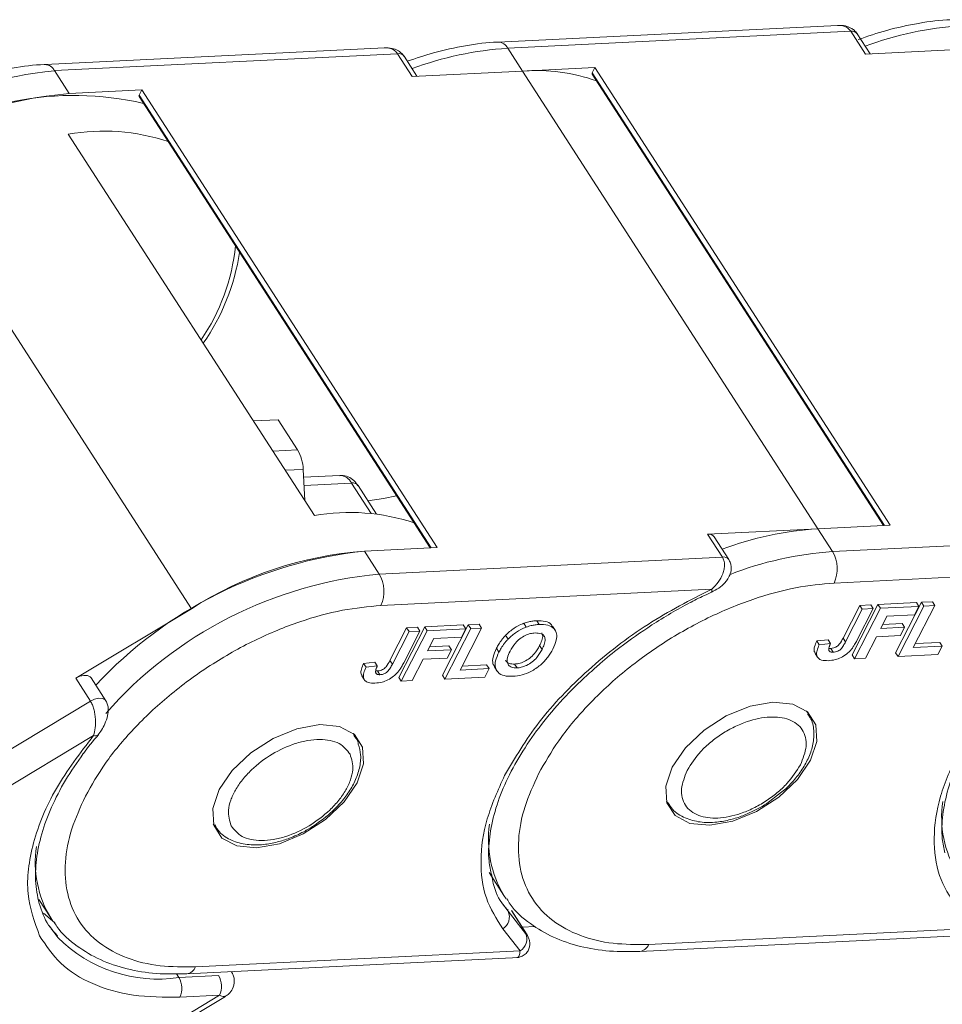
# Model space of a CAD drawing. Header units: millimetres. Extents: x 3187 to 3689, y -339 to 12.
# Tile 24 of 33: x 3490 to 3519, y -46 to -15. Entities that reach past the tile are written whole.
import ezdxf

# ---------------------------------------------------------------- set-up
doc = ezdxf.new("R2010")
doc.units = ezdxf.units.MM

msp = doc.modelspace()

# ---------------------------------------------------------------- linework, layer by layer
at = {"color": 7, "linetype": 'Continuous', "lineweight": 15}
for p, q in [((3515.958, -14.964), (3505.213, -15.496)), ((3505.51, -15.688), (3516.374, -15.15)), ((3516.374, -15.15), (3516.841, -15.874)), ((3516.99, -15.867), (3516.579, -15.231)), ((3501.606, -15.675), (3490.861, -16.207)), ((3491.158, -16.398), (3502.021, -15.86)), ((3502.021, -15.86), (3502.489, -16.585)), ((3505.978, -16.412), (3505.51, -15.688)), ((3516.841, -15.874), (3520.33, -15.701)), ((3502.638, -16.577), (3502.227, -15.941)), ((3491.626, -17.123), (3491.158, -16.398)), ((3502.489, -16.585), (3505.978, -16.412)), ((3508.275, -16.298), (3505.978, -16.412)), ((3505.978, -16.412), (3515.329, -30.9)), ((3508.188, -16.507), (3517.412, -30.797)), ((3508.275, -16.298), (3508.19, -16.463)), ((3517.441, -30.796), (3508.19, -16.463)), ((3517.626, -30.787), (3508.275, -16.298)), ((3493.922, -17.009), (3491.626, -17.123)), ((3493.922, -17.009), (3493.838, -17.174)), ((3503.274, -31.497), (3493.922, -17.009)), ((3493.836, -17.218), (3503.059, -31.508)), ((3503.089, -31.506), (3493.838, -17.174)), ((3499.388, -30.482), (3491.595, -18.409)), ((3486.142, -18.944), (3495.493, -33.432)), ((3497.456, -27.488), (3498.237, -27.45)), ((3498.855, -28.407), (3498.237, -27.45)), ((3498.074, -28.446), (3498.855, -28.407)), ((3499.035, -29.021), (3498.463, -29.049)), ((3499.084, -30.011), (3499.035, -29.021)), ((3500.195, -29.213), (3499.047, -29.27)), ((3499.06, -29.527), (3500.567, -29.453)), ((3500.567, -29.453), (3501.191, -30.42)), ((3501.355, -30.437), (3500.772, -29.534)), ((3515.329, -30.9), (3517.626, -30.787)), ((3515.329, -30.9), (3511.84, -31.073)), ((3511.84, -31.073), (3512.308, -31.797)), ((3512.513, -31.878), (3512.046, -31.154)), ((3515.797, -31.625), (3515.329, -30.9)), ((3526.66, -31.087), (3515.797, -31.625)), ((3500.977, -31.611), (3503.274, -31.497)), ((3501.445, -32.335), (3500.977, -31.611)), ((3512.308, -31.797), (3501.445, -32.335)), ((3512.509, -31.873), (3512.513, -31.878)), ((3515.846, -32.619), (3526.327, -32.1)), ((3501.494, -33.33), (3511.975, -32.811)), ((3516.132, -34.361), (3516.662, -33.326)), ((3516.416, -34.896), (3517.236, -33.298)), ((3516.662, -33.326), (3517.007, -33.309)), ((3516.662, -33.326), (3516.74, -33.447)), ((3517.007, -33.309), (3517.085, -33.43)), ((3517.236, -33.298), (3518.455, -33.238)), ((3517.236, -33.298), (3517.314, -33.419)), ((3517.794, -34.828), (3518.614, -33.23)), ((3517.872, -34.949), (3518.692, -33.35)), ((3519.037, -33.333), (3518.354, -34.665)), ((3518.455, -33.238), (3518.533, -33.358)), ((3518.614, -33.23), (3518.959, -33.213)), ((3518.614, -33.23), (3518.692, -33.35)), ((3518.692, -33.35), (3519.037, -33.333)), ((3518.959, -33.213), (3519.037, -33.333)), ((3495.493, -33.432), (3491.83, -35.635)), ((3516.21, -34.482), (3516.74, -33.447)), ((3516.494, -35.017), (3517.314, -33.419)), ((3517.085, -33.43), (3516.568, -34.438)), ((3516.74, -33.447), (3517.085, -33.43)), ((3517.314, -33.419), (3518.533, -33.358)), ((3518.396, -33.625), (3517.522, -33.668)), ((3518.533, -33.358), (3518.396, -33.625)), ((3502.883, -34.009), (3504.102, -33.948)), ((3503.442, -35.539), (3504.262, -33.94)), ((3504.102, -33.948), (3504.18, -34.069)), ((3504.262, -33.94), (3504.607, -33.923)), ((3504.262, -33.94), (3504.34, -34.061)), ((3504.607, -33.923), (3504.685, -34.044)), ((3506.02, -33.894), (3506.098, -34.015)), ((3506.43, -33.813), (3506.508, -33.934)), ((3517.522, -33.668), (3517.322, -34.057)), ((3517.388, -33.929), (3518.003, -33.899)), ((3518.003, -33.899), (3518.081, -34.02)), ((3501.779, -35.071), (3502.31, -34.037)), ((3501.857, -35.192), (3502.388, -34.158)), ((3502.063, -35.607), (3502.883, -34.009)), ((3502.141, -35.728), (3502.961, -34.129)), ((3502.733, -34.141), (3502.216, -35.148)), ((3502.31, -34.037), (3502.655, -34.02)), ((3502.31, -34.037), (3502.388, -34.158)), ((3502.388, -34.158), (3502.733, -34.141)), ((3502.655, -34.02), (3502.733, -34.141)), ((3502.883, -34.009), (3502.961, -34.129)), ((3502.961, -34.129), (3504.18, -34.069)), ((3503.52, -35.659), (3504.34, -34.061)), ((3504.685, -34.044), (3504.001, -35.376)), ((3504.18, -34.069), (3504.044, -34.335)), ((3504.34, -34.061), (3504.685, -34.044)), ((3505.445, -34.274), (3505.523, -34.395)), ((3507.011, -34.109), (3506.933, -33.989)), ((3517.945, -34.286), (3517.186, -34.324)), ((3517.322, -34.057), (3518.081, -34.02)), ((3518.081, -34.02), (3517.945, -34.286)), ((3503.17, -34.379), (3502.97, -34.768)), ((3504.044, -34.335), (3503.17, -34.379)), ((3506.599, -34.723), (3506.521, -34.602)), ((3515.3, -34.452), (3515.656, -34.415)), ((3515.3, -34.452), (3515.378, -34.573)), ((3515.734, -34.535), (3515.378, -34.573)), ((3515.656, -34.415), (3515.734, -34.535)), ((3516.21, -34.482), (3516.132, -34.361)), ((3517.186, -34.324), (3516.839, -35)), ((3518.419, -34.537), (3519.196, -34.499)), ((3519.196, -34.499), (3519.274, -34.62)), ((3502.97, -34.768), (3503.729, -34.73)), ((3503.036, -34.64), (3503.651, -34.61)), ((3503.729, -34.73), (3503.592, -34.997)), ((3503.651, -34.61), (3503.729, -34.73)), ((3505.156, -34.684), (3505.234, -34.805)), ((3515.243, -34.846), (3515.321, -34.966)), ((3515.74, -34.69), (3515.818, -34.811)), ((3516.416, -34.896), (3516.494, -35.017)), ((3517.794, -34.828), (3517.872, -34.949)), ((3519.137, -34.886), (3517.872, -34.949)), ((3518.354, -34.665), (3519.274, -34.62)), ((3519.274, -34.62), (3519.137, -34.886)), ((3500.948, -35.163), (3501.303, -35.125)), ((3500.948, -35.163), (3501.026, -35.284)), ((3501.303, -35.125), (3501.381, -35.246)), ((3501.857, -35.192), (3501.779, -35.071)), ((3502.833, -35.034), (3502.486, -35.71)), ((3503.592, -34.997), (3502.833, -35.034)), ((3504.067, -35.248), (3504.844, -35.21)), ((3504.844, -35.21), (3504.921, -35.33)), ((3505.73, -35.186), (3505.808, -35.306)), ((3516.839, -35), (3516.494, -35.017)), ((3501.381, -35.246), (3501.026, -35.284)), ((3501.388, -35.401), (3501.465, -35.521)), ((3504.001, -35.376), (3504.921, -35.33)), ((3504.921, -35.33), (3504.785, -35.597)), ((3505.089, -35.277), (3505.167, -35.398)), ((3491.83, -35.635), (3492.297, -36.359)), ((3492.784, -36.347), (3492.317, -35.622)), ((3500.891, -35.556), (3500.969, -35.677)), ((3502.063, -35.607), (3502.141, -35.728)), ((3502.486, -35.71), (3502.141, -35.728)), ((3503.442, -35.539), (3503.52, -35.659)), ((3504.785, -35.597), (3503.52, -35.659)), ((3492.297, -36.359), (3480.892, -43.217)), ((3514.969, -36.668), (3515.019, -36.74)), ((3515.011, -36.728), (3514.977, -36.674)), ((3500.617, -37.379), (3500.659, -37.439)), ((3500.659, -37.439), (3500.624, -37.385)), ((3481.392, -44.062), (3492.396, -37.445)), ((3500.659, -37.439), (3500.701, -37.511)), ((3513.721, -39.597), (3514.152, -39.26)), ((3510.577, -39.594), (3510.538, -39.528)), ((3510.541, -39.538), (3510.575, -39.591)), ((3496.215, -40.29), (3496.186, -40.239)), ((3496.188, -40.248), (3496.223, -40.302)), ((3504.922, -41.786), (3505.39, -42.511)), ((3490.663, -42.641), (3491.037, -43.221)), ((3505.461, -42.616), (3505.39, -42.511)), ((3505.52, -43.013), (3505.359, -42.787)), ((3505.44, -42.889), (3505.52, -43.013)), ((3506.072, -43.712), (3505.52, -43.013)), ((3505.638, -42.998), (3505.629, -42.987)), ((3505.629, -42.987), (3506.097, -43.711)), ((3506.105, -43.722), (3505.638, -42.998)), ((3491.167, -43.383), (3490.808, -43.072)), ((3491.108, -43.326), (3491.037, -43.221)), ((3491.262, -43.838), (3491.006, -43.498)), ((3505.905, -44.264), (3505.354, -43.565)), ((3506.383, -43.493), (3505.97, -43.513)), ((3509.974, -44.063), (3520.258, -43.554)), ((3506.097, -43.711), (3506.105, -43.722)), ((3506.105, -43.722), (3506.108, -43.728)), ((3509.697, -44.283), (3520.222, -43.762)), ((3495.622, -44.773), (3505.905, -44.264)), ((3495.345, -44.994), (3505.87, -44.472)), ((3495.02, -44.988), (3495.099, -45.111)), ((3496.353, -45.049), (3495.099, -45.111)), ((3496.758, -44.924), (3496.765, -44.933)), ((3496.765, -44.933), (3496.759, -44.924)), ((3485.588, -52.162), (3496.384, -45.67)), ((3485.639, -52.282), (3496.578, -45.705)), ((3496.384, -45.67), (3495.13, -45.732))]:
    msp.add_line(p, q, dxfattribs=at)
at = {"color": 7, "linetype": 'Continuous', "lineweight": 15, "flags": 128}
for points in [[(3501.992, -29.854), (3501.578, -29.94), (3501.086, -30.019)], [(3511.956, -32.91), (3511.967, -32.907), (3511.977, -32.889), (3511.98, -32.857), (3511.975, -32.811)], [(3492.317, -35.622), (3492.285, -35.587), (3492.2, -35.548), (3492.087, -35.543), (3491.959, -35.573), (3491.83, -35.635)], [(3492.297, -36.359), (3492.427, -36.298), (3492.555, -36.268), (3492.667, -36.272), (3492.752, -36.311), (3492.786, -36.349)], [(3515.099, -38.232), (3514.683, -38.84), (3514.093, -39.399), (3513.387, -39.855), (3512.635, -40.162), (3511.91, -40.291), (3511.282, -40.229), (3510.814, -39.982), (3510.551, -39.575), (3510.519, -39.046), (3510.722, -38.449), (3511.138, -37.841), (3511.728, -37.282), (3512.433, -36.827), (3513.185, -36.52), (3513.911, -36.391), (3514.538, -36.453), (3515.006, -36.7), (3515.269, -37.107), (3515.301, -37.635), (3515.099, -38.232)], [(3500.747, -38.943), (3500.33, -39.551), (3499.741, -40.11), (3499.035, -40.565), (3498.283, -40.872), (3497.557, -41.001), (3496.93, -40.939), (3496.462, -40.693), (3496.199, -40.285), (3496.167, -39.757), (3496.369, -39.16), (3496.785, -38.552), (3497.375, -37.993), (3498.081, -37.538), (3498.833, -37.231), (3499.558, -37.102), (3500.186, -37.164), (3500.654, -37.41), (3500.917, -37.818), (3500.949, -38.346), (3500.747, -38.943)]]:
    msp.add_lwpolyline(points, dxfattribs=at)
at = {"color": 7, "linetype": 'Continuous', "lineweight": 15}
for centre, radius, start, end in [((3516.41, -15.358), 0.211, 36.974, 100.011), ((3520.568, -25.714), 10.76, 93.7576, 110.3133), ((3505.206, -15.833), 0.337, 25.5699, 88.933), ((3502.058, -16.069), 0.211, 36.974, 100.011), ((3506.216, -26.425), 10.76, 93.7576, 110.3133), ((3490.854, -16.544), 0.337, 25.5699, 88.933), ((3492.535, -29.815), 13.487, 95.8602, 137.1461), ((3506.422, -22.114), 5.719, 70.5478, 94.4516), ((3508.226, -16.487), 0.0433, 146.4779, 207.8845), ((3492.636, -29.332), 12.251, 94.7299, 122.0133), ((3491.769, -27.052), 9.869, 77.0902, 124.7637), ((3493.874, -17.197), 0.0433, 146.4779, 207.8845), ((3492.715, -24.819), 6.507, 71.748, 99.9081), ((3490.513, -21.295), 6.41, 325.553, 354.1508), ((3490.206, -21.092), 6.897, 325.1848, 351.1483), ((3497.766, -29.059), 1.27, 1.6929, 30.8826), ((3500.173, -29.655), 0.443, 27.2197, 87.1444), ((3500.599, -29.671), 0.221, 38.5302, 98.4549), ((3500.508, -36.893), 6.507, 71.748, 99.9081), ((3511.877, -31.281), 0.211, 36.974, 100.011), ((3516.035, -41.637), 10.76, 93.7576, 110.3133), ((3502.354, -45.028), 13.487, 95.8602, 137.1461), ((3501.831, -43.349), 11.77, 94.161, 122.5822), ((3512.344, -32.008), 0.214, 39.3326, 99.7639), ((3516.519, -42.469), 10.869, 93.8089, 111.4921), ((3514.862, -32.169), 1.082, 335.4428, 30.2318), ((3502.693, -45.503), 13.227, 95.4145, 138.5458), ((3500.51, -32.88), 1.082, 335.4428, 30.2318), ((3492.452, -37.329), 0.129, 244.0851, 313.3033), ((3522.675, -40.038), 3.422, 171.6495, 211.0055), ((3508.322, -40.748), 3.422, 171.6495, 211.0055), ((3493.97, -41.459), 3.422, 171.6495, 211.0055), ((3505.143, -43.2), 0.421, 299.9491, 26.4223), ((3494.437, -40.689), 4.471, 224.768, 278.5197), ((3505.695, -43.9), 0.421, 299.9491, 26.4223), ((3509.645, -43.932), 0.355, 278.726, 338.441), ((3495.292, -44.643), 0.355, 278.726, 338.441), ((3494.515, -45.451), 0.676, 335.4428, 30.2318), ((3495.769, -45.389), 0.676, 335.4428, 30.2318)]:
    msp.add_arc(centre, radius, start, end, dxfattribs=at)
for points, knots in [([(3519.565, -14.787), (3519.556, -14.787), (3519.225, -14.783), (3518.536, -14.89), (3517.555, -15.089), (3516.91, -15.312), (3516.608, -15.416)], [0, 0, 0, 0, 0.010168, 0.361832, 0.700648, 1, 1, 1, 1]), ([(3516.575, -15.225), (3516.546, -15.188), (3516.492, -15.118), (3516.366, -15.034), (3516.187, -14.966), (3516.039, -14.965), (3515.955, -14.964)], [0, 0, 0, 0, 0.206269, 0.38248, 0.648247, 1, 1, 1, 1]), ([(3516.374, -15.15), (3516.349, -15.118), (3516.297, -15.053), (3516.189, -14.994), (3516.074, -14.963), (3515.995, -14.965), (3515.958, -14.966)], [0, 0, 0, 0, 0.2590884, 0.5297243, 0.7801504, 1, 1, 1, 1]), ([(3505.212, -15.498), (3505.203, -15.498), (3504.873, -15.493), (3504.183, -15.601), (3503.228, -15.794), (3502.608, -16.007), (3502.331, -16.102)], [0, 0, 0, 0, 0.0104294, 0.3711195, 0.7186308, 1, 1, 1, 1]), ([(3502.223, -15.935), (3502.194, -15.898), (3502.14, -15.829), (3502.013, -15.744), (3501.834, -15.677), (3501.687, -15.676), (3501.602, -15.675)], [0, 0, 0, 0, 0.206269, 0.38248, 0.648247, 1, 1, 1, 1]), ([(3502.021, -15.86), (3501.996, -15.829), (3501.945, -15.763), (3501.837, -15.705), (3501.722, -15.674), (3501.643, -15.676), (3501.606, -15.677)], [0, 0, 0, 0, 0.2590884, 0.5297243, 0.7801504, 1, 1, 1, 1]), ([(3490.86, -16.208), (3490.851, -16.208), (3490.52, -16.204), (3489.831, -16.31), (3488.799, -16.527), (3487.841, -16.839), (3486.994, -17.189), (3486.104, -17.615), (3485.495, -17.986), (3485.112, -18.219)], [0, 0, 0, 0, 0.005232, 0.186186, 0.360529, 0.541086, 0.673021, 0.794048, 1, 1, 1, 1]), ([(3500.768, -29.538), (3500.741, -29.496), (3500.673, -29.391), (3500.512, -29.276), (3500.338, -29.206), (3500.231, -29.22), (3500.199, -29.224)], [0, 0, 0, 0, 0.216234, 0.535795, 0.860612, 1, 1, 1, 1]), ([(3511.964, -32.909), (3512.042, -32.868), (3512.2, -32.787), (3512.374, -32.637), (3512.494, -32.479), (3512.573, -32.312), (3512.597, -32.139), (3512.571, -31.985), (3512.53, -31.91), (3512.509, -31.873)], [0, 0, 0, 0, 0.193695, 0.390951, 0.501943, 0.632307, 0.798882, 0.897194, 1, 1, 1, 1]), ([(3511.975, -32.811), (3512.047, -32.741), (3512.19, -32.6), (3512.314, -32.371), (3512.368, -32.183), (3512.382, -32.041), (3512.366, -31.909), (3512.327, -31.834), (3512.308, -31.797)], [0, 0, 0, 0, 0.247995, 0.498151, 0.630033, 0.748815, 0.87713, 1, 1, 1, 1]), ([(3515.846, -32.619), (3515.445, -32.657), (3514.618, -32.735), (3513.258, -33.113), (3511.836, -33.698), (3510.427, -34.493), (3509.123, -35.449), (3508.004, -36.504), (3507.099, -37.588), (3506.687, -38.309), (3506.488, -38.659)], [0, 0, 0, 0, 0.116516, 0.240011, 0.368641, 0.5, 0.631359, 0.759989, 0.883484, 1, 1, 1, 1]), ([(3505.411, -38.712), (3505.746, -38.147), (3506.428, -36.996), (3508.018, -35.349), (3509.897, -33.878), (3511.29, -33.162), (3511.975, -32.811)], [0, 0, 0, 0, 0.245823, 0.5, 0.754177, 1, 1, 1, 1]), ([(3511.317, -33.226), (3511.475, -33.144), (3511.689, -33.032), (3511.907, -32.938), (3511.965, -32.914)], [0, 0, 0, 0, 0.735992, 1, 1, 1, 1]), ([(3501.494, -33.33), (3501.093, -33.368), (3500.266, -33.446), (3498.906, -33.823), (3497.484, -34.408), (3496.075, -35.203), (3494.77, -36.16), (3493.651, -37.214), (3492.747, -38.298), (3492.335, -39.019), (3492.135, -39.37)], [0, 0, 0, 0, 0.116516, 0.240011, 0.368641, 0.5, 0.631359, 0.759989, 0.883484, 1, 1, 1, 1]), ([(3510.075, -33.948), (3510.475, -33.697), (3510.884, -33.442), (3511.308, -33.231), (3511.317, -33.226)], [0, 0, 0, 0, 0.979266, 1, 1, 1, 1]), ([(3505.445, -34.274), (3505.486, -34.235), (3505.569, -34.156), (3505.747, -34.024), (3505.904, -33.938), (3506.009, -33.899), (3506.02, -33.894)], [0, 0, 0, 0, 0.2509005, 0.5021621, 0.9465313, 1, 1, 1, 1]), ([(3506.02, -33.894), (3506.046, -33.885), (3506.099, -33.867), (3506.173, -33.849), (3506.242, -33.834), (3506.306, -33.824), (3506.369, -33.817), (3506.41, -33.814), (3506.43, -33.813)], [0, 0, 0, 0, 0.185429, 0.37219, 0.527708, 0.683877, 0.841678, 1, 1, 1, 1]), ([(3506.098, -34.015), (3506.124, -34.006), (3506.177, -33.988), (3506.251, -33.969), (3506.32, -33.955), (3506.384, -33.945), (3506.447, -33.937), (3506.488, -33.935), (3506.508, -33.934)], [0, 0, 0, 0, 0.185429, 0.37219, 0.527708, 0.683877, 0.841678, 1, 1, 1, 1]), ([(3506.43, -33.813), (3506.523, -33.815), (3506.709, -33.818), (3506.879, -33.894), (3506.914, -33.976), (3506.922, -33.995)], [0, 0, 0, 0, 0.434507, 0.873924, 1, 1, 1, 1]), ([(3506.508, -33.934), (3506.602, -33.935), (3506.791, -33.936), (3506.985, -34.045), (3507.072, -34.218), (3507.061, -34.447), (3506.983, -34.618), (3506.94, -34.713)], [0, 0, 0, 0, 0.203933, 0.41017, 0.593215, 0.773531, 1, 1, 1, 1]), ([(3508.271, -35.317), (3508.325, -35.267), (3508.573, -35.04), (3509.165, -34.568), (3509.731, -34.182), (3510.075, -33.948)], [0, 0, 0, 0, 0.0990896, 0.4545392, 1, 1, 1, 1]), ([(3505.156, -34.684), (3505.168, -34.663), (3505.19, -34.62), (3505.229, -34.554), (3505.273, -34.485), (3505.324, -34.414), (3505.38, -34.343), (3505.423, -34.297), (3505.445, -34.274)], [0, 0, 0, 0, 0.15395, 0.308181, 0.478699, 0.649961, 0.824203, 1, 1, 1, 1]), ([(3505.523, -34.395), (3505.564, -34.355), (3505.647, -34.277), (3505.825, -34.145), (3505.982, -34.059), (3506.087, -34.019), (3506.098, -34.015)], [0, 0, 0, 0, 0.2509005, 0.5021621, 0.9465313, 1, 1, 1, 1]), ([(3505.585, -34.777), (3505.634, -34.69), (3505.712, -34.554), (3505.889, -34.382), (3506.059, -34.277), (3506.229, -34.214), (3506.329, -34.205), (3506.376, -34.2)], [0, 0, 0, 0, 0.319417, 0.499226, 0.680002, 0.847806, 1, 1, 1, 1]), ([(3506.376, -34.2), (3506.446, -34.202), (3506.565, -34.206), (3506.667, -34.288), (3506.707, -34.404), (3506.677, -34.557), (3506.624, -34.67), (3506.599, -34.723)], [0, 0, 0, 0, 0.241919, 0.409044, 0.576174, 0.800887, 1, 1, 1, 1]), ([(3506.588, -34.196), (3506.6, -34.222), (3506.632, -34.291), (3506.598, -34.437), (3506.546, -34.549), (3506.521, -34.602)], [0, 0, 0, 0, 0.2330507, 0.6396887, 1, 1, 1, 1]), ([(3505.234, -34.805), (3505.245, -34.784), (3505.268, -34.741), (3505.307, -34.675), (3505.351, -34.606), (3505.402, -34.535), (3505.458, -34.464), (3505.501, -34.418), (3505.523, -34.395)], [0, 0, 0, 0, 0.15395, 0.308181, 0.478699, 0.649961, 0.824203, 1, 1, 1, 1]), ([(3506.521, -34.602), (3506.472, -34.689), (3506.393, -34.826), (3506.212, -35.002), (3506.037, -35.11), (3505.868, -35.172), (3505.772, -35.182), (3505.73, -35.186)], [0, 0, 0, 0, 0.319264, 0.504624, 0.690858, 0.864593, 1, 1, 1, 1]), ([(3515.25, -34.841), (3515.238, -34.823), (3515.202, -34.768), (3515.221, -34.629), (3515.273, -34.514), (3515.3, -34.452)], [0, 0, 0, 0, 0.194074, 0.569846, 1, 1, 1, 1]), ([(3515.659, -35.078), (3515.586, -35.078), (3515.462, -35.076), (3515.339, -35.008), (3515.284, -34.902), (3515.297, -34.751), (3515.35, -34.635), (3515.378, -34.573)], [0, 0, 0, 0, 0.24093, 0.409491, 0.578642, 0.775105, 1, 1, 1, 1]), ([(3515.678, -34.732), (3515.678, -34.72), (3515.677, -34.695), (3515.685, -34.658), (3515.697, -34.624), (3515.707, -34.595), (3515.72, -34.565), (3515.729, -34.545), (3515.734, -34.535)], [0, 0, 0, 0, 0.205288, 0.416473, 0.561717, 0.70725, 0.853541, 1, 1, 1, 1]), ([(3515.74, -34.69), (3515.771, -34.687), (3515.822, -34.682), (3515.898, -34.654), (3515.961, -34.613), (3516.051, -34.513), (3516.097, -34.427), (3516.132, -34.361)], [0, 0, 0, 0, 0.184762, 0.299719, 0.415222, 0.547977, 1, 1, 1, 1]), ([(3516.21, -34.482), (3516.188, -34.521), (3516.145, -34.601), (3516.078, -34.7), (3515.998, -34.763), (3515.927, -34.795), (3515.866, -34.807), (3515.829, -34.81), (3515.818, -34.811)], [0, 0, 0, 0, 0.2722235, 0.5466231, 0.6591264, 0.7710806, 0.9347916, 1, 1, 1, 1]), ([(3516.568, -34.438), (3516.557, -34.459), (3516.535, -34.502), (3516.502, -34.559), (3516.471, -34.61), (3516.441, -34.655), (3516.41, -34.699), (3516.386, -34.729), (3516.373, -34.743)], [0, 0, 0, 0, 0.20827, 0.416707, 0.561481, 0.706573, 0.852825, 1, 1, 1, 1]), ([(3505.099, -35.271), (3505.077, -35.238), (3505.023, -35.154), (3505.039, -34.948), (3505.114, -34.779), (3505.156, -34.684)], [0, 0, 0, 0, 0.223457, 0.567341, 1, 1, 1, 1]), ([(3505.672, -35.573), (3505.578, -35.572), (3505.389, -35.57), (3505.195, -35.465), (3505.108, -35.294), (3505.114, -35.07), (3505.191, -34.9), (3505.234, -34.805)], [0, 0, 0, 0, 0.205416, 0.413489, 0.592452, 0.772931, 1, 1, 1, 1]), ([(3505.808, -35.306), (3505.746, -35.304), (3505.633, -35.3), (3505.531, -35.223), (3505.485, -35.118), (3505.498, -34.965), (3505.553, -34.847), (3505.585, -34.777)], [0, 0, 0, 0, 0.213943, 0.387352, 0.56015, 0.741367, 1, 1, 1, 1]), ([(3506.94, -34.713), (3506.891, -34.799), (3506.793, -34.972), (3506.556, -35.225), (3506.264, -35.421), (3505.953, -35.544), (3505.769, -35.563), (3505.672, -35.573)], [0, 0, 0, 0, 0.204609, 0.411109, 0.621842, 0.801311, 1, 1, 1, 1]), ([(3506.599, -34.723), (3506.549, -34.81), (3506.471, -34.947), (3506.29, -35.123), (3506.115, -35.231), (3505.946, -35.293), (3505.85, -35.302), (3505.808, -35.306)], [0, 0, 0, 0, 0.319264, 0.504624, 0.690858, 0.864593, 1, 1, 1, 1]), ([(3516.373, -34.743), (3516.333, -34.784), (3516.245, -34.874), (3516.071, -34.982), (3515.864, -35.059), (3515.733, -35.071), (3515.659, -35.078)], [0, 0, 0, 0, 0.206429, 0.456722, 0.693973, 1, 1, 1, 1]), ([(3515.818, -34.811), (3515.803, -34.811), (3515.774, -34.812), (3515.74, -34.804), (3515.714, -34.791), (3515.696, -34.776), (3515.684, -34.756), (3515.68, -34.74), (3515.678, -34.732)], [0, 0, 0, 0, 0.199415, 0.404779, 0.549305, 0.697938, 0.847272, 1, 1, 1, 1]), ([(3515.68, -34.685), (3515.694, -34.687), (3515.713, -34.691), (3515.734, -34.69), (3515.74, -34.69)], [0, 0, 0, 0, 0.7460011, 1, 1, 1, 1]), ([(3519.357, -41.161), (3519.323, -41.015), (3519.238, -40.645), (3519.271, -39.963), (3519.434, -39.15), (3519.747, -38.303), (3520.191, -37.445), (3520.752, -36.599), (3521.418, -35.781), (3522.049, -35.116), (3522.475, -34.737), (3522.623, -34.606)], [0, 0, 0, 0, 0.083598, 0.211712, 0.337016, 0.460868, 0.583458, 0.704213, 0.820912, 0.937959, 1, 1, 1, 1]), ([(3500.898, -35.552), (3500.886, -35.533), (3500.85, -35.478), (3500.868, -35.339), (3500.92, -35.224), (3500.948, -35.163)], [0, 0, 0, 0, 0.194074, 0.569846, 1, 1, 1, 1]), ([(3501.388, -35.401), (3501.419, -35.398), (3501.469, -35.393), (3501.546, -35.364), (3501.609, -35.324), (3501.699, -35.224), (3501.744, -35.138), (3501.779, -35.071)], [0, 0, 0, 0, 0.184762, 0.299719, 0.415222, 0.547977, 1, 1, 1, 1]), ([(3501.857, -35.192), (3501.836, -35.232), (3501.793, -35.311), (3501.726, -35.41), (3501.646, -35.473), (3501.575, -35.506), (3501.514, -35.518), (3501.476, -35.521), (3501.465, -35.521)], [0, 0, 0, 0, 0.2722235, 0.5466231, 0.6591264, 0.7710806, 0.9347916, 1, 1, 1, 1]), ([(3502.216, -35.148), (3502.205, -35.169), (3502.182, -35.212), (3502.15, -35.27), (3502.119, -35.321), (3502.089, -35.365), (3502.058, -35.41), (3502.033, -35.439), (3502.021, -35.454)], [0, 0, 0, 0, 0.20827, 0.416707, 0.561481, 0.706573, 0.852825, 1, 1, 1, 1]), ([(3505.73, -35.186), (3505.669, -35.183), (3505.558, -35.178), (3505.467, -35.121), (3505.45, -35.073), (3505.445, -35.06)], [0, 0, 0, 0, 0.47496, 0.859932, 1, 1, 1, 1]), ([(3501.306, -35.789), (3501.234, -35.788), (3501.11, -35.787), (3500.987, -35.719), (3500.932, -35.613), (3500.944, -35.461), (3500.997, -35.345), (3501.026, -35.284)], [0, 0, 0, 0, 0.24093, 0.409491, 0.578642, 0.775105, 1, 1, 1, 1]), ([(3502.021, -35.454), (3501.981, -35.495), (3501.893, -35.585), (3501.719, -35.693), (3501.511, -35.77), (3501.38, -35.782), (3501.306, -35.789)], [0, 0, 0, 0, 0.206429, 0.456722, 0.693973, 1, 1, 1, 1]), ([(3501.326, -35.442), (3501.325, -35.43), (3501.324, -35.405), (3501.333, -35.369), (3501.344, -35.335), (3501.355, -35.306), (3501.367, -35.276), (3501.377, -35.256), (3501.381, -35.246)], [0, 0, 0, 0, 0.205288, 0.416473, 0.561717, 0.70725, 0.853541, 1, 1, 1, 1]), ([(3501.465, -35.521), (3501.451, -35.522), (3501.422, -35.522), (3501.388, -35.514), (3501.362, -35.502), (3501.344, -35.486), (3501.332, -35.466), (3501.328, -35.45), (3501.326, -35.442)], [0, 0, 0, 0, 0.199415, 0.404779, 0.549305, 0.697938, 0.847272, 1, 1, 1, 1]), ([(3501.328, -35.395), (3501.342, -35.398), (3501.361, -35.402), (3501.382, -35.401), (3501.388, -35.401)], [0, 0, 0, 0, 0.7460011, 1, 1, 1, 1]), ([(3505.004, -41.871), (3504.971, -41.726), (3504.885, -41.356), (3504.919, -40.673), (3505.082, -39.86), (3505.394, -39.014), (3505.839, -38.156), (3506.4, -37.31), (3507.066, -36.492), (3507.696, -35.827), (3508.123, -35.448), (3508.271, -35.317)], [0, 0, 0, 0, 0.083598, 0.211712, 0.337016, 0.460868, 0.583458, 0.704213, 0.820912, 0.937959, 1, 1, 1, 1]), ([(3492.396, -37.445), (3492.415, -37.368), (3492.454, -37.212), (3492.459, -36.962), (3492.438, -36.761), (3492.407, -36.61), (3492.361, -36.472), (3492.318, -36.396), (3492.297, -36.359)], [0, 0, 0, 0, 0.247995, 0.498151, 0.630033, 0.748815, 0.87713, 1, 1, 1, 1]), ([(3492.537, -37.427), (3492.574, -37.378), (3492.652, -37.277), (3492.761, -37.072), (3492.842, -36.841), (3492.864, -36.629), (3492.845, -36.466), (3492.806, -36.39), (3492.786, -36.349)], [0, 0, 0, 0, 0.173594, 0.357982, 0.584116, 0.751826, 0.866272, 1, 1, 1, 1]), ([(3514.152, -39.26), (3514.208, -39.219), (3514.344, -39.117), (3514.564, -38.88), (3514.818, -38.566), (3515.039, -38.177), (3515.184, -37.766), (3515.221, -37.342), (3515.169, -36.982), (3515.043, -36.812), (3515.002, -36.757)], [0, 0, 0, 0, 0.0606404, 0.1493995, 0.2940221, 0.4398828, 0.5940308, 0.7536074, 0.9203741, 1, 1, 1, 1]), ([(3511.194, -38.55), (3511.321, -38.348), (3511.518, -38.036), (3511.932, -37.652), (3512.295, -37.387), (3512.687, -37.165), (3513.204, -36.952), (3513.828, -36.825), (3514.352, -36.895), (3514.671, -37.067), (3514.85, -37.261), (3514.951, -37.503), (3514.983, -37.865), (3514.861, -38.173), (3514.782, -38.373)], [0, 0, 0, 0, 0.119721, 0.184895, 0.25, 0.315174, 0.380279, 0.5, 0.619721, 0.684895, 0.75, 0.815174, 0.880279, 1, 1, 1, 1]), ([(3490.685, -43.785), (3490.527, -43.358), (3490.205, -42.487), (3490.417, -40.866), (3491.109, -39.137), (3491.972, -38.003), (3492.396, -37.445)], [0, 0, 0, 0, 0.245823, 0.5, 0.754177, 1, 1, 1, 1]), ([(3492.071, -38.017), (3492.072, -38.016), (3492.204, -37.817), (3492.376, -37.623), (3492.547, -37.429)], [0, 0, 0, 0, 0.005714, 1, 1, 1, 1]), ([(3496.752, -40.305), (3496.704, -40.147), (3496.629, -39.904), (3496.727, -39.499), (3496.877, -39.173), (3497.101, -38.846), (3497.469, -38.446), (3498.036, -38.013), (3498.674, -37.721), (3499.184, -37.593), (3499.56, -37.56), (3499.896, -37.594), (3500.268, -37.717), (3500.42, -37.913), (3500.519, -38.04)], [0, 0, 0, 0, 0.119721, 0.184895, 0.25, 0.315174, 0.380279, 0.5, 0.619721, 0.684895, 0.75, 0.815174, 0.880279, 1, 1, 1, 1]), ([(3500.78, -37.72), (3500.775, -37.692), (3500.758, -37.587), (3500.687, -37.505), (3500.635, -37.445)], [0, 0, 0, 0, 0.267393, 1, 1, 1, 1]), ([(3491.255, -43.792), (3491.175, -43.707), (3490.923, -43.436), (3490.687, -42.886), (3490.541, -42.159), (3490.563, -41.386), (3490.73, -40.57), (3491.043, -39.725), (3491.48, -38.867), (3491.875, -38.298), (3492.071, -38.017)], [0, 0, 0, 0, 0.070088, 0.222415, 0.360023, 0.492237, 0.621552, 0.749367, 0.875881, 1, 1, 1, 1]), ([(3499.368, -40.307), (3499.575, -40.159), (3499.864, -39.952), (3500.214, -39.592), (3500.465, -39.276), (3500.688, -38.887), (3500.828, -38.479), (3500.879, -38.076), (3500.811, -37.832), (3500.78, -37.72)], [0, 0, 0, 0, 0.211427, 0.296075, 0.433999, 0.573104, 0.720112, 0.872297, 1, 1, 1, 1]), ([(3519.706, -42.854), (3519.509, -42.543), (3519.11, -41.914), (3518.963, -40.715), (3519.14, -39.396), (3519.557, -38.463), (3519.764, -38.002)], [0, 0, 0, 0, 0.247221, 0.5, 0.752779, 1, 1, 1, 1]), ([(3500.519, -38.04), (3500.568, -38.197), (3500.642, -38.44), (3500.545, -38.845), (3500.394, -39.171), (3500.171, -39.499), (3499.802, -39.899), (3499.236, -40.331), (3498.597, -40.623), (3498.088, -40.751), (3497.712, -40.784), (3497.375, -40.751), (3497.004, -40.628), (3496.851, -40.432), (3496.752, -40.305)], [0, 0, 0, 0, 0.119721, 0.184895, 0.25, 0.315174, 0.380279, 0.5, 0.619721, 0.684895, 0.75, 0.815174, 0.880279, 1, 1, 1, 1]), ([(3514.782, -38.373), (3514.655, -38.575), (3514.459, -38.887), (3514.044, -39.271), (3513.682, -39.536), (3513.29, -39.758), (3512.773, -39.972), (3512.148, -40.099), (3511.625, -40.028), (3511.306, -39.856), (3511.127, -39.663), (3511.025, -39.42), (3510.993, -39.059), (3511.115, -38.75), (3511.194, -38.55)], [0, 0, 0, 0, 0.119721, 0.184895, 0.25, 0.315174, 0.380279, 0.5, 0.619721, 0.684895, 0.75, 0.815174, 0.880279, 1, 1, 1, 1]), ([(3505.354, -43.565), (3505.156, -43.254), (3504.757, -42.624), (3504.611, -41.425), (3504.787, -40.106), (3505.205, -39.173), (3505.411, -38.712)], [0, 0, 0, 0, 0.247221, 0.5, 0.752779, 1, 1, 1, 1]), ([(3506.488, -38.659), (3506.329, -39.007), (3506.003, -39.724), (3505.814, -40.772), (3505.88, -41.768), (3506.246, -42.642), (3506.891, -43.335), (3507.771, -43.806), (3508.805, -44.065), (3509.592, -44.064), (3509.974, -44.063)], [0, 0, 0, 0, 0.116516, 0.240011, 0.368641, 0.5, 0.631359, 0.759989, 0.883484, 1, 1, 1, 1]), ([(3492.135, -39.37), (3491.977, -39.717), (3491.651, -40.434), (3491.461, -41.483), (3491.528, -42.479), (3491.894, -43.353), (3492.539, -44.046), (3493.419, -44.517), (3494.452, -44.776), (3495.24, -44.774), (3495.622, -44.773)], [0, 0, 0, 0, 0.116516, 0.240011, 0.368641, 0.5, 0.631359, 0.759989, 0.883484, 1, 1, 1, 1]), ([(3510.596, -39.58), (3510.637, -39.651), (3510.759, -39.862), (3511.12, -40.075), (3511.599, -40.206), (3512.093, -40.206), (3512.55, -40.121), (3512.951, -39.998), (3513.198, -39.879), (3513.32, -39.82)], [0, 0, 0, 0, 0.092557, 0.274541, 0.450579, 0.627236, 0.764804, 0.88403, 1, 1, 1, 1]), ([(3513.32, -39.82), (3513.348, -39.808), (3513.486, -39.747), (3513.617, -39.663), (3513.721, -39.597)], [0, 0, 0, 0, 0.203288, 1, 1, 1, 1]), ([(3496.232, -40.273), (3496.276, -40.35), (3496.402, -40.568), (3496.767, -40.786), (3497.246, -40.917), (3497.741, -40.916), (3498.198, -40.833), (3498.626, -40.696), (3499.015, -40.523), (3499.264, -40.371), (3499.368, -40.307)], [0, 0, 0, 0, 0.088273, 0.248095, 0.402697, 0.557841, 0.678656, 0.783363, 0.908546, 1, 1, 1, 1]), ([(3505.52, -42.981), (3505.472, -42.928), (3505.254, -42.687), (3505.078, -42.317), (3505.019, -41.961), (3505.004, -41.871)], [0, 0, 0, 0, 0.174799, 0.792003, 1, 1, 1, 1]), ([(3505.487, -42.622), (3505.518, -42.677), (3505.7, -42.986), (3506.196, -43.409), (3506.943, -43.859), (3507.794, -44.143), (3508.712, -44.297), (3509.374, -44.286), (3509.698, -44.281)], [0, 0, 0, 0, 0.043521, 0.249223, 0.43847, 0.628956, 0.818438, 1, 1, 1, 1]), ([(3491.134, -43.333), (3491.166, -43.387), (3491.348, -43.697), (3491.843, -44.119), (3492.591, -44.57), (3493.441, -44.854), (3494.359, -45.008), (3495.022, -44.997), (3495.346, -44.992)], [0, 0, 0, 0, 0.043521, 0.249223, 0.43847, 0.628956, 0.818438, 1, 1, 1, 1]), ([(3495.13, -45.732), (3494.625, -45.73), (3493.603, -45.726), (3492.328, -45.344), (3491.296, -44.716), (3490.887, -44.093), (3490.685, -43.785)], [0, 0, 0, 0, 0.247221, 0.5, 0.752779, 1, 1, 1, 1]), ([(3505.798, -44.476), (3505.845, -44.469), (3505.943, -44.455), (3506.07, -44.375), (3506.161, -44.265), (3506.206, -44.145), (3506.214, -44.025), (3506.193, -43.912), (3506.155, -43.808), (3506.121, -43.749), (3506.105, -43.723)], [0, 0, 0, 0, 0.136548, 0.281211, 0.420824, 0.554321, 0.682356, 0.802092, 0.909048, 1, 1, 1, 1]), ([(3506.097, -43.711), (3506.104, -43.722), (3506.118, -43.744), (3506.132, -43.768), (3506.139, -43.783), (3506.139, -43.79), (3506.12, -43.772), (3506.088, -43.732), (3506.072, -43.712)], [0, 0, 0, 0, 0.09517, 0.195508, 0.310112, 0.437792, 0.718545, 1, 1, 1, 1]), ([(3505.798, -44.476), (3505.798, -44.476), (3505.834, -44.484), (3505.883, -44.432), (3505.898, -44.319), (3505.905, -44.264)], [0, 0, 0, 0, 0.0001, 0.514744, 1, 1, 1, 1]), ([(3496.593, -45.693), (3496.635, -45.661), (3496.728, -45.59), (3496.814, -45.445), (3496.85, -45.296), (3496.852, -45.167), (3496.824, -45.038), (3496.782, -44.964), (3496.761, -44.927)], [0, 0, 0, 0, 0.19564, 0.433221, 0.569326, 0.713037, 0.858819, 1, 1, 1, 1]), ([(3496.571, -45.692), (3496.558, -45.703), (3496.524, -45.729), (3496.437, -45.693), (3496.384, -45.67)], [0, 0, 0, 0, 0.383448, 1, 1, 1, 1])]:
    msp.add_open_spline(points, degree=3, knots=knots, dxfattribs=at)

doc.saveas('drawing.dxf')
